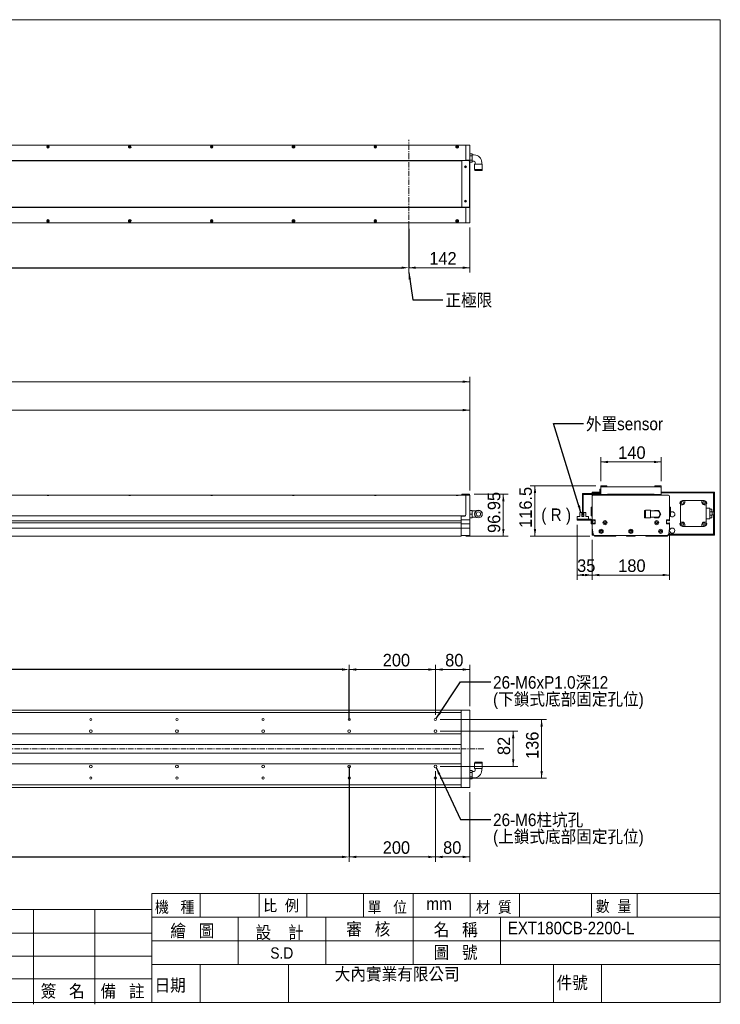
# Model space of a CAD drawing. Header units: millimetres. Extents: x 13 to 3253, y 11 to 2298.
# Tile 2 of 2: x 1627 to 3253, y 11 to 2298. Entities that reach past the tile are written whole.
import ezdxf

# ---------------------------------------------------------------- set-up
doc = ezdxf.new("R2010")
doc.units = ezdxf.units.MM
doc.header["$PDSIZE"] = -1
doc.linetypes.add('CENTERX2', pattern=[20.32, 12.7, -2.54, 2.54, -2.54])
doc.layers.add('BORDER', color=7, linetype='Continuous', lineweight=0)
doc.styles.add('SLDTEXTSTYLE0', font='新細明體')
doc.styles.add('SLDTEXTSTYLE1', font='GOTHIC.TTF', dxfattribs={"width": 0.913})
doc.styles.get("Standard").update_dxf_attribs({"font": 'GOTHIC.TTF'})
doc.dimstyles.new('SLDDIMSTYLE0', dxfattribs={"dimtxt": 31.074761, "dimasz": 16.5, "dimexe": 0, "dimexo": 0.0625, "dimgap": 7.76869, "dimtad": 1, "dimtoh": 1, "dimdec": 3, "dimzin": 12, "dimdsep": 46, "dimtxsty": 'SLDTEXTSTYLE0', "dimsah": 1, "dimcen": 0.09, "dimadec": 0, "dimazin": 0, "dimtfac": 1, "dimtdec": 3, "dimtofl": 0, "dimtmove": 0, "dimatfit": 3, "dimfxl": 0, "dimtolj": 1, "dimtzin": 12, "dimarcsym": 0})
doc.dimstyles.new('SLDDIMSTYLE2', dxfattribs={"dimtxt": 16.5, "dimasz": 16.5, "dimexe": 0, "dimexo": 0.0625, "dimgap": 4.125, "dimtad": 0, "dimtih": 1, "dimtoh": 1, "dimdec": 0, "dimzin": 0, "dimdsep": 46, "dimtxsty": 'Standard', "dimsah": 1, "dimcen": 0.09, "dimadec": 0, "dimazin": 0, "dimtfac": 1, "dimtdec": 0, "dimtofl": 0, "dimtmove": 0, "dimatfit": 3, "dimfxl": 0, "dimtolj": 1, "dimtzin": 0, "dimarcsym": 0})

# ---------------------------------------------------------------- blocks, each defined once
blk = doc.blocks.new('*D1')
at = {"layer": 'BORDER'}
for p, q in [((152, 1211.8), (152, 1402.2)), ((2672, 1204.7), (2672, 1402.2)), ((152, 1391.2), (2672, 1391.2))]:
    blk.add_line(p, q, dxfattribs=at)
for points in [[(152, 1391.2), (168.5, 1388.5), (168.5, 1394)], [(2672, 1391.2), (2655.5, 1394), (2655.5, 1388.5)]]:
    blk.add_solid(points, dxfattribs=at)
at = {"layer": 'BORDER', "insert": (1097.2, 1427.6), "char_height": 29.1, "attachment_point": 1, "style": 'SLDTEXTSTYLE0'}
blk.add_mtext('2520', dxfattribs=at)
blk = doc.blocks.new('*D2')
at = {"layer": 'BORDER'}
for p, q in [((102, 1211.8), (102, 1468.2)), ((2672, 1204.7), (2672, 1468.2)), ((102, 1457.2), (2672, 1457.2))]:
    blk.add_line(p, q, dxfattribs=at)
for points in [[(102, 1457.2), (118.5, 1454.5), (118.5, 1460)], [(2672, 1457.2), (2655.5, 1460), (2655.5, 1454.5)]]:
    blk.add_solid(points, dxfattribs=at)
at = {"layer": 'BORDER', "insert": (1216.8, 1493.6), "char_height": 29.1, "attachment_point": 1, "style": 'SLDTEXTSTYLE0'}
blk.add_mtext('2570', dxfattribs=at)
blk = doc.blocks.new('*D5')
at = {"layer": 'BORDER'}
for p, q in [((2682, 1195.7), (2760.7, 1195.7)), ((2749.7, 1098.7), (2749.7, 1195.7)), ((2663, 1098.7), (2760.7, 1098.7))]:
    blk.add_line(p, q, dxfattribs=at)
for points in [[(2749.7, 1195.7), (2747, 1179.2), (2752.5, 1179.2)], [(2749.7, 1098.7), (2752.5, 1115.2), (2747, 1115.2)]]:
    blk.add_solid(points, dxfattribs=at)
at = {"layer": 'BORDER', "insert": (2713.4, 1105.9), "char_height": 29.1, "attachment_point": 1, "rotation": 90, "style": 'SLDTEXTSTYLE0'}
blk.add_mtext('96.95', dxfattribs=at)
blk = doc.blocks.new('*D6')
at = {"layer": 'BORDER'}
for p, q in [((2672, 1815.6), (2672, 1711)), ((2530, 1801.3), (2530, 1711)), ((2530, 1722), (2672, 1722))]:
    blk.add_line(p, q, dxfattribs=at)
for points in [[(2530, 1722), (2546.5, 1719.2), (2546.5, 1724.7)], [(2672, 1722), (2655.5, 1724.7), (2655.5, 1719.2)]]:
    blk.add_solid(points, dxfattribs=at)
at = {"layer": 'BORDER', "insert": (2577.8, 1758.3), "char_height": 29.1, "attachment_point": 1, "style": 'SLDTEXTSTYLE0'}
blk.add_mtext('142', dxfattribs=at)
blk = doc.blocks.new('*D9')
at = {"layer": 'BORDER', "color": 0, "lineweight": -2}
for p, q in [((330, 1812.5), (330, 1722)), ((2530, 1812.2), (2530, 1722)), ((346.5, 1722), (2513.5, 1722))]:
    blk.add_line(p, q, dxfattribs=at)
at = {"layer": 'BORDER', "color": 0}
for points in [[(346.5, 1724.7), (346.5, 1719.2), (330, 1722)], [(2513.5, 1724.7), (2513.5, 1719.2), (2530, 1722)]]:
    blk.add_solid(points, dxfattribs=at)
at = {"layer": 'Defpoints', "color": 0}
for p in [(330, 1812.5), (2530, 1812.3), (2530, 1722)]:
    blk.add_point(p, dxfattribs=at)
at = {"layer": 'BORDER', "color": 0, "insert": (1402.9, 1764.3), "char_height": 31.07, "attachment_point": 1, "style": 'SLDTEXTSTYLE0'}
blk.add_mtext('\\A1;2200st', dxfattribs=at)
blk = doc.blocks.new('*D18')
at = {"layer": 'BORDER'}
for p, q in [((2603, 645.6), (2783.7, 645.6)), ((2772.7, 563.6), (2772.7, 645.6)), ((2603, 563.6), (2783.7, 563.6))]:
    blk.add_line(p, q, dxfattribs=at)
for points in [[(2772.7, 645.6), (2769.9, 629.1), (2775.4, 629.1)], [(2772.7, 563.6), (2775.4, 580.1), (2769.9, 580.1)]]:
    blk.add_solid(points, dxfattribs=at)
at = {"layer": 'BORDER', "insert": (2736.3, 590), "char_height": 29.1, "attachment_point": 1, "rotation": 90, "style": 'SLDTEXTSTYLE0'}
blk.add_mtext('82', dxfattribs=at)
blk = doc.blocks.new('*D19')
at = {"layer": 'BORDER'}
for p, q in [((2603, 672.6), (2849.6, 672.6)), ((2838.6, 536.6), (2838.6, 672.6)), ((2603, 536.6), (2849.6, 536.6))]:
    blk.add_line(p, q, dxfattribs=at)
for points in [[(2838.6, 672.6), (2835.9, 656.1), (2841.4, 656.1)], [(2838.6, 536.6), (2841.4, 553.1), (2835.9, 553.1)]]:
    blk.add_solid(points, dxfattribs=at)
at = {"layer": 'BORDER', "insert": (2802.3, 580.9), "char_height": 29.1, "attachment_point": 1, "rotation": 90, "style": 'SLDTEXTSTYLE0'}
blk.add_mtext('136', dxfattribs=at)
blk = doc.blocks.new('*D20')
at = {"layer": 'BORDER'}
for p, q in [((2592, 683.6), (2592, 799.6)), ((2592, 788.6), (2672, 788.6)), ((2672, 703.3), (2672, 799.6))]:
    blk.add_line(p, q, dxfattribs=at)
for points in [[(2592, 788.6), (2608.5, 785.9), (2608.5, 791.4)], [(2672, 788.6), (2655.5, 791.4), (2655.5, 785.9)]]:
    blk.add_solid(points, dxfattribs=at)
at = {"layer": 'BORDER', "insert": (2614.7, 825), "char_height": 29.1, "attachment_point": 1, "style": 'SLDTEXTSTYLE0'}
blk.add_mtext('80', dxfattribs=at)
blk = doc.blocks.new('*D22')
at = {"layer": 'BORDER'}
for p, q in [((2592, 552.6), (2592, 342.3)), ((2672, 503.6), (2672, 342.3)), ((2592, 353.3), (2672, 353.3))]:
    blk.add_line(p, q, dxfattribs=at)
for points in [[(2592, 353.3), (2608.5, 350.6), (2608.5, 356.1)], [(2672, 353.3), (2655.5, 356.1), (2655.5, 350.6)]]:
    blk.add_solid(points, dxfattribs=at)
at = {"layer": 'BORDER', "insert": (2609.9, 389.7), "char_height": 29.1, "attachment_point": 1, "style": 'SLDTEXTSTYLE0'}
blk.add_mtext('80', dxfattribs=at)
blk = doc.blocks.new('*D24')
at = {"layer": 'BORDER'}
for p, q in [((2392, 683.6), (2392, 799.6)), ((2392, 788.6), (2592, 788.6)), ((2592, 683.6), (2592, 799.6))]:
    blk.add_line(p, q, dxfattribs=at)
for points in [[(2392, 788.6), (2408.5, 785.9), (2408.5, 791.4)], [(2592, 788.6), (2575.5, 791.4), (2575.5, 785.9)]]:
    blk.add_solid(points, dxfattribs=at)
at = {"layer": 'BORDER', "insert": (2469.7, 825), "char_height": 29.1, "attachment_point": 1, "style": 'SLDTEXTSTYLE0'}
blk.add_mtext('200', dxfattribs=at)
blk = doc.blocks.new('*D25')
at = {"layer": 'BORDER', "color": 0, "lineweight": -2}
for p, q in [((192, 672.6), (192, 788.6)), ((2375.5, 788.6), (208.5, 788.6)), ((2392, 672.6), (2392, 788.6))]:
    blk.add_line(p, q, dxfattribs=at)
at = {"layer": 'BORDER', "color": 0}
for points in [[(208.5, 791.4), (208.5, 785.9), (192, 788.6)], [(2375.5, 791.4), (2375.5, 785.9), (2392, 788.6)]]:
    blk.add_solid(points, dxfattribs=at)
at = {"layer": 'Defpoints', "color": 0}
for p in [(192, 788.6), (192, 672.6), (2392, 672.6)]:
    blk.add_point(p, dxfattribs=at)
at = {"layer": 'BORDER', "color": 0, "insert": (1325.2, 831), "char_height": 31.075, "attachment_point": 1, "style": 'SLDTEXTSTYLE0'}
blk.add_mtext('\\A1;11x200=2200', dxfattribs=at)
blk = doc.blocks.new('*D26')
at = {"layer": 'BORDER', "color": 0, "lineweight": -2}
for p, q in [((192, 563.5), (192, 353.3)), ((2392, 563.5), (2392, 353.3)), ((208.5, 353.3), (2375.5, 353.3))]:
    blk.add_line(p, q, dxfattribs=at)
at = {"layer": 'BORDER', "color": 0}
for points in [[(208.5, 356.1), (208.5, 350.6), (192, 353.3)], [(2375.5, 356.1), (2375.5, 350.6), (2392, 353.3)]]:
    blk.add_solid(points, dxfattribs=at)
at = {"layer": 'Defpoints', "color": 0}
for p in [(192, 563.6), (2392, 563.6), (2392, 353.3)]:
    blk.add_point(p, dxfattribs=at)
at = {"layer": 'BORDER', "color": 0, "insert": (1275.2, 395.7), "char_height": 31.075, "attachment_point": 1, "style": 'SLDTEXTSTYLE0'}
blk.add_mtext('\\A1;11x200=2200', dxfattribs=at)
blk = doc.blocks.new('*D27')
at = {"layer": 'BORDER'}
for p, q in [((2392, 552.6), (2392, 342.3)), ((2592, 552.6), (2592, 342.3)), ((2392, 353.3), (2592, 353.3))]:
    blk.add_line(p, q, dxfattribs=at)
for points in [[(2392, 353.3), (2408.5, 350.6), (2408.5, 356.1)], [(2592, 353.3), (2575.5, 356.1), (2575.5, 350.6)]]:
    blk.add_solid(points, dxfattribs=at)
at = {"layer": 'BORDER', "insert": (2469.7, 389.7), "char_height": 29.1, "attachment_point": 1, "style": 'SLDTEXTSTYLE0'}
blk.add_mtext('200', dxfattribs=at)
blk = doc.blocks.new('SW_NOTE_1')
at = {"layer": 'BORDER', "color": 0, "char_height": 29.104, "attachment_point": 1, "style": 'SLDTEXTSTYLE1'}
for s, insert in [('26-M6xP1.0深12', (5.5, 13.5, 58.2)), ('(下鎖式底部固定孔位)', (5.5, -25.3, 58.2))]:
    blk.add_mtext(s, dxfattribs=dict(at, insert=insert))
blk = doc.blocks.new('SW_NOTE_2')
at = {"layer": 'BORDER', "color": 0, "attachment_point": 1, "style": 'SLDTEXTSTYLE1'}
for s, insert, char_height in [('26-M6柱坑孔', (5.5, 13.5, 58.2), 29.1), ('(上鎖式底部固定孔位)', (5.5, -25.3, 58.2), 29.104)]:
    blk.add_mtext(s, dxfattribs=dict(at, insert=insert, char_height=char_height))
blk = doc.blocks.new('*D30')
at = {"layer": 'BORDER'}
for p, q in [((2975.8, 1226.2), (2975.8, 1281.7)), ((3115.8, 1226.2), (3115.8, 1281.7)), ((2975.8, 1270.7), (3115.8, 1270.7))]:
    blk.add_line(p, q, dxfattribs=at)
for points in [[(2975.8, 1270.7), (2992.3, 1268), (2992.3, 1273.5)], [(3115.8, 1270.7), (3099.3, 1273.5), (3099.3, 1268)]]:
    blk.add_solid(points, dxfattribs=at)
at = {"layer": 'BORDER', "insert": (3016.4, 1307.1), "char_height": 29.1, "attachment_point": 1, "style": 'SLDTEXTSTYLE0'}
blk.add_mtext('140', dxfattribs=at)
blk = doc.blocks.new('*D31')
at = {"layer": 'BORDER'}
for p, q in [((2964.8, 1215.2), (2812.2, 1215.2)), ((2823.2, 1098.7), (2823.2, 1215.2)), ((2950.7, 1098.7), (2812.2, 1098.7))]:
    blk.add_line(p, q, dxfattribs=at)
for points in [[(2823.2, 1215.2), (2820.4, 1198.7), (2825.9, 1198.7)], [(2823.2, 1098.7), (2825.9, 1115.2), (2820.4, 1115.2)]]:
    blk.add_solid(points, dxfattribs=at)
at = {"layer": 'BORDER', "insert": (2786.8, 1117.6), "char_height": 29.1, "attachment_point": 1, "rotation": 90, "style": 'SLDTEXTSTYLE0'}
blk.add_mtext('116.5', dxfattribs=at)
blk = doc.blocks.new('*D32')
at = {"layer": 'BORDER'}
for p, q in [((3135.8, 1105.7), (3135.8, 997.2)), ((2955.8, 1089.8), (2955.8, 997.2)), ((3135.8, 1008.2), (2955.8, 1008.2))]:
    blk.add_line(p, q, dxfattribs=at)
for points in [[(2955.8, 1008.2), (2972.3, 1005.4), (2972.3, 1010.9)], [(3135.8, 1008.2), (3119.3, 1010.9), (3119.3, 1005.4)]]:
    blk.add_solid(points, dxfattribs=at)
at = {"layer": 'BORDER', "insert": (3016.4, 1044.5), "char_height": 29.1, "attachment_point": 1, "style": 'SLDTEXTSTYLE0'}
blk.add_mtext('180', dxfattribs=at)
blk = doc.blocks.new('*D33')
at = {"layer": 'BORDER'}
for p, q in [((2920.8, 1124.7), (2920.8, 997.2)), ((2955.8, 1089.8), (2955.8, 997.2)), ((2920.8, 1008.2), (2955.8, 1008.2))]:
    blk.add_line(p, q, dxfattribs=at)
for points in [[(2920.8, 1008.2), (2937.3, 1005.4), (2937.3, 1010.9)], [(2955.8, 1008.2), (2939.3, 1010.9), (2939.3, 1005.4)]]:
    blk.add_solid(points, dxfattribs=at)
at = {"layer": 'BORDER', "insert": (2921, 1044.5), "char_height": 29.1, "attachment_point": 1, "style": 'SLDTEXTSTYLE0'}
blk.add_mtext('35', dxfattribs=at)

msp = doc.modelspace()

# ---------------------------------------------------------------- linework, layer by layer
at = {"color": 7, "linetype": 'Continuous', "lineweight": 15}
for p, q in [((2662.7512, 2006.6195), (152.2512, 2006.6195)), ((2662.7512, 2003.6195), (2662.7511, 1971.1195)), ((2662.7511, 1998.1195), (2663.0012, 1998.1195)), ((2662.7512, 2006.6195), (2662.7512, 2003.6195)), ((2662.7512, 2006.6195), (2663.0012, 2006.6195)), ((2663.0012, 2006.6195), (2672.0012, 2006.6195)), ((2663.0012, 2003.6195), (2663.0012, 2006.6195)), ((2663.0012, 1971.6195), (2663.0012, 2003.6195)), ((2672.0012, 2006.6195), (2672.0012, 2003.6195)), ((2672.0012, 2003.6195), (2672.0012, 1971.6195)), ((438.0012, 1971.1195), (2662.7511, 1971.1195)), ((2653.6721, 1970.6195), (438.0012, 1970.6195)), ((2653.0012, 1969.3695), (2653.0012, 1863.8695)), ((2654.5012, 1970.8695), (2669.5012, 1970.8695)), ((2662.7511, 1970.8695), (2662.7511, 1971.1195)), ((2672.0012, 1971.6195), (2663.0012, 1971.6195)), ((2663.0012, 1971.6195), (2663.0012, 1970.8695)), ((2671.0012, 1969.3695), (2671.0012, 1863.8695)), ((2677.0011, 1986.4344), (2672.0012, 1986.4344)), ((2677.0011, 1981.5269), (2672.0012, 1981.5269)), ((2677.0011, 1971.712), (2672.0012, 1971.712)), ((2672.0012, 1861.6195), (2672.0012, 1971.6195)), ((2677.0011, 1986.4344), (2677.0011, 1981.5269)), ((2682.0012, 1984.1195), (2677.0011, 1984.1195)), ((2677.0011, 1981.5269), (2677.0011, 1971.712)), ((2677.0011, 1971.712), (2677.0011, 1966.8045)), ((2677.0011, 1969.1195), (2682.0012, 1969.1195)), ((2677.0011, 1966.8045), (2672.0012, 1966.8045)), ((2683.1012, 1962.2195), (2683.1012, 1950.2195)), ((2700.9012, 1962.2195), (2683.1012, 1962.2195)), ((2700.9012, 1950.2195), (2683.1012, 1950.2195)), ((2683.5012, 1949.5195), (2683.5012, 1948.0195)), ((2700.5012, 1949.5195), (2683.5012, 1949.5195)), ((2700.5012, 1948.0195), (2683.5012, 1948.0195)), ((2684.5012, 1966.6195), (2684.5013, 1962.2195)), ((2684.5013, 1950.2195), (2684.5013, 1949.5195)), ((2699.5012, 1962.2195), (2699.5012, 1966.6195)), ((2699.5012, 1949.5195), (2699.5012, 1950.2195)), ((2700.5012, 1948.0195), (2700.5012, 1949.5195)), ((2700.9012, 1950.2195), (2700.9012, 1962.2195)), ((2653.6721, 1862.6195), (438.0012, 1862.6195)), ((2662.7511, 1862.1195), (438.0012, 1862.1195)), ((2654.5012, 1862.3695), (2669.5012, 1862.3695)), ((2662.7511, 1862.3695), (2662.7511, 1862.1195)), ((2662.7512, 1829.6195), (2662.7511, 1862.1195)), ((2663.0012, 1861.6195), (2663.0012, 1862.3695)), ((2663.0012, 1829.6195), (2663.0012, 1861.6195)), ((2663.0012, 1861.6195), (2672.0012, 1861.6195)), ((2672.0012, 1861.6195), (2672.0012, 1829.6195)), ((2663.0012, 1835.1195), (2662.7511, 1835.1195)), ((152.2512, 1826.6195), (2662.7512, 1826.6195)), ((2662.7512, 1826.6195), (2662.7512, 1829.6195)), ((2663.0012, 1826.6195), (2662.7512, 1826.6195)), ((2663.0012, 1826.6195), (2663.0012, 1829.6195)), ((2672.0012, 1826.6195), (2663.0012, 1826.6195)), ((2672.0012, 1829.6195), (2672.0012, 1826.6195)), ((2975.7815, 1215.2054), (2975.7815, 1211.2054)), ((2989.7815, 1215.2054), (2975.7815, 1215.2054)), ((2977.7815, 1213.2054), (3113.7815, 1213.2054)), ((2989.7815, 1215.2054), (2989.7815, 1213.2054)), ((2989.8815, 1213.2054), (2989.7815, 1213.2054)), ((3101.7815, 1213.2054), (3101.6815, 1213.2054)), ((3101.7815, 1213.2054), (3101.7815, 1215.2054)), ((3115.7815, 1215.2054), (3101.7815, 1215.2054)), ((3115.7815, 1211.2054), (3115.7815, 1215.2054)), ((1505.3296, 1193.7054), (1689.6727, 1193.7054)), ((1689.5012, 1193.7054), (1695.5012, 1193.7054)), ((1695.3295, 1193.7054), (1879.6728, 1193.7054)), ((1885.5012, 1193.7054), (1879.5012, 1193.7054)), ((1885.3296, 1193.7054), (2069.6727, 1193.7054)), ((2069.5012, 1193.7054), (2075.5012, 1193.7054)), ((2075.3297, 1193.7054), (2259.6728, 1193.7054)), ((2265.5012, 1193.7054), (2259.5012, 1193.7054)), ((2265.3296, 1193.7054), (2449.6727, 1193.7054)), ((2449.5012, 1193.7054), (2455.5012, 1193.7054)), ((2455.3297, 1193.7054), (2639.6726, 1193.7054)), ((2645.5012, 1193.7054), (2639.5012, 1193.7054)), ((2645.3296, 1193.7054), (2662.7512, 1193.7054)), ((2653.0012, 1193.7054), (2653.0012, 1195.6554)), ((2653.0012, 1195.6554), (2654.5012, 1195.6554)), ((2654.5012, 1195.6554), (2669.5012, 1195.6554)), ((2662.7511, 1193.6554), (2663.0012, 1193.6554)), ((2663.0012, 1193.5054), (2662.7511, 1193.5054)), ((2662.7511, 1189.9054), (2663.0012, 1189.9054)), ((2662.7512, 1190.7054), (2662.7512, 1193.7054)), ((2662.7512, 1147.7054), (2662.7512, 1190.7054)), ((2663.0012, 1193.7054), (2672.0012, 1193.7054)), ((2663.0012, 1190.7054), (2663.0012, 1193.7054)), ((2663.0012, 1148.2054), (2663.0012, 1190.7054)), ((2669.5012, 1195.6554), (2671.0012, 1195.6554)), ((2671.0012, 1195.6554), (2671.0011, 1193.7054)), ((2672.0012, 1193.7054), (2672.0012, 1190.7054)), ((2672.0012, 1190.7054), (2672.0012, 1136.2054)), ((2933.2815, 1197.2054), (2973.7815, 1197.2054)), ((2933.2815, 1148.7054), (2933.2815, 1197.2054)), ((2935.2815, 1148.7054), (2935.2815, 1195.2054)), ((2935.2815, 1195.2054), (2973.7815, 1195.2054)), ((2973.7815, 1200.8054), (2955.7815, 1200.8054)), ((2955.7815, 1200.8054), (2955.7815, 1197.2054)), ((2955.7815, 1195.2054), (2955.7815, 1190.7054)), ((2955.7815, 1190.7054), (2955.7815, 1136.2054)), ((2973.7815, 1199.2054), (2957.3815, 1199.2054)), ((2957.3815, 1199.2054), (2957.3815, 1197.2054)), ((2957.3815, 1195.2054), (2957.3815, 1193.3587)), ((2958.7815, 1199.2054), (2957.7815, 1198.2054)), ((2957.7815, 1198.2054), (2957.7815, 1197.2054)), ((2957.7815, 1195.2054), (2957.7815, 1193.5338)), ((2973.7815, 1199.2054), (2958.7815, 1199.2054)), ((2990.7815, 1193.7054), (2958.7815, 1193.7054)), ((2973.7815, 1207.2054), (2975.7815, 1207.2054)), ((2973.7815, 1205.7054), (2973.7815, 1207.2054)), ((2973.7815, 1196.7054), (2973.7815, 1205.7054)), ((2973.7815, 1195.2054), (2973.7815, 1196.7054)), ((2975.7815, 1195.2054), (2973.7815, 1195.2054)), ((2975.7815, 1195.2054), (2975.7815, 1211.2054)), ((2977.7815, 1195.2054), (2975.7815, 1195.2054)), ((2977.7815, 1195.2054), (2991.5315, 1195.2054)), ((2989.7815, 1195.2054), (2989.7815, 1194.6882)), ((2989.7815, 1194.6882), (2991.1815, 1194.6882)), ((2990.7815, 1193.7054), (2991.2815, 1193.7054)), ((2990.7815, 1193.5054), (2990.7815, 1193.7054)), ((2990.7815, 1193.5054), (3100.7815, 1193.5054)), ((2991.1815, 1195.2054), (2991.1815, 1194.6882)), ((2991.1815, 1195.1882), (2991.5315, 1195.1882)), ((2991.2815, 1193.5054), (2991.2815, 1193.7054)), ((2991.5315, 1193.6554), (2991.5315, 1195.6554)), ((2991.5315, 1195.6554), (2993.0315, 1195.6554)), ((2993.0315, 1193.6554), (2991.5315, 1193.6554)), ((2991.7815, 1193.6554), (2991.7815, 1193.5054)), ((3098.5315, 1195.6554), (2993.0315, 1195.6554)), ((2993.0315, 1193.6554), (3098.5315, 1193.6554)), ((2994.7815, 1195.7054), (2994.7815, 1195.6554)), ((3096.7815, 1195.7054), (2994.7815, 1195.7054)), ((3003.2815, 1193.5054), (3003.2815, 1193.6554)), ((3008.2815, 1193.5054), (3008.2815, 1193.6554)), ((3013.7815, 1195.7054), (3013.7815, 1195.6554)), ((3032.5815, 1195.7054), (3032.5815, 1195.6554)), ((3058.9815, 1195.7054), (3058.9815, 1195.6554)), ((3077.7815, 1195.7054), (3077.7815, 1195.6554)), ((3083.2815, 1193.5054), (3083.2815, 1193.6554)), ((3088.2815, 1193.5054), (3088.2815, 1193.6554)), ((3096.7815, 1195.6554), (3096.7815, 1195.7054)), ((3098.5315, 1195.6554), (3100.0315, 1195.6554)), ((3100.0315, 1193.6554), (3098.5315, 1193.6554)), ((3099.7815, 1193.6554), (3099.7815, 1193.5054)), ((3100.0315, 1195.6554), (3100.0315, 1193.6554)), ((3100.0315, 1195.2054), (3113.7815, 1195.2054)), ((3100.0315, 1195.1882), (3100.3815, 1195.1882)), ((3100.7815, 1193.7054), (3100.2815, 1193.7054)), ((3100.2815, 1193.5054), (3100.2815, 1193.7054)), ((3100.3815, 1195.2054), (3100.3815, 1194.6882)), ((3100.3815, 1194.6882), (3101.7815, 1194.6882)), ((3100.7815, 1193.5054), (3100.7815, 1193.7054)), ((3132.7815, 1193.7054), (3100.7815, 1193.7054)), ((3101.7815, 1195.2054), (3101.7815, 1194.6882)), ((3115.7815, 1195.2054), (3113.7815, 1195.2054)), ((3115.7815, 1211.2054), (3115.7815, 1195.2054)), ((3239.7815, 1200.8054), (3115.7815, 1200.8054)), ((3238.1815, 1199.2054), (3115.7815, 1199.2054)), ((3236.7815, 1199.2054), (3115.7815, 1199.2054)), ((3135.7815, 1190.7054), (3135.7815, 1136.2054)), ((3237.7815, 1198.2054), (3236.7815, 1199.2054)), ((3237.7815, 1154.7054), (3237.7815, 1198.2054)), ((3238.1815, 1154.7054), (3238.1815, 1199.2054)), ((3239.7815, 1100.8054), (3239.7815, 1200.8054)), ((3160.7815, 1176.2054), (3160.7815, 1171.2054)), ((3160.7815, 1171.2054), (3160.7815, 1131.2054)), ((3160.7815, 1171.2054), (3165.7815, 1171.2054)), ((3165.7815, 1181.2054), (3170.7815, 1181.2054)), ((3170.7815, 1176.2054), (3170.7815, 1181.2054)), ((3170.7815, 1181.2054), (3210.7815, 1181.2054)), ((3210.7815, 1176.2054), (3210.7815, 1181.2054)), ((3215.7815, 1181.2054), (3210.7815, 1181.2054)), ((3216.9999, 1178.4542), (3214.0606, 1178.4542)), ((3214.0606, 1173.4541), (3216.9999, 1173.4541)), ((3220.7815, 1171.2054), (3215.7815, 1171.2054)), ((3220.7815, 1176.2054), (3220.7815, 1171.2054)), ((3220.7815, 1131.2054), (3220.7815, 1171.2054)), ((349.5012, 1145.7054), (2660.7512, 1145.7054)), ((2652.0013, 1145.7054), (349.5012, 1145.7054)), ((2652.0013, 1145.7054), (2652.0013, 1134.2054)), ((2660.0012, 1145.2054), (2652.0013, 1145.2054)), ((2652.0013, 1136.2054), (2652.0013, 1145.2054)), ((2677.0011, 1158.2054), (2672.0012, 1158.2054)), ((2677.0011, 1149.7054), (2672.0012, 1149.7054)), ((2677.0011, 1158.2054), (2677.0011, 1149.7054)), ((2682.0012, 1157.2054), (2677.0011, 1157.2054)), ((2677.0011, 1149.7054), (2677.0011, 1141.2054)), ((2687.2095, 1157.2054), (2682.0012, 1157.2054)), ((2921.0315, 1137.7054), (2921.0315, 1143.9054)), ((2927.5315, 1143.9054), (2921.0315, 1143.9054)), ((2927.5315, 1153.2054), (2927.5315, 1143.9054)), ((2927.5315, 1153.2054), (2931.7815, 1153.2054)), ((2931.7815, 1153.2054), (2931.7815, 1143.9054)), ((2936.7815, 1143.9054), (2931.7815, 1143.9054)), ((2933.2815, 1147.2054), (2933.2815, 1148.7054)), ((2935.2815, 1147.2054), (2933.2815, 1147.2054)), ((2935.2815, 1148.7054), (2935.2815, 1147.2054)), ((2936.7815, 1153.2054), (2936.7815, 1143.9054)), ((2936.7815, 1153.2054), (2941.0315, 1153.2054)), ((2941.0315, 1143.9054), (2941.0315, 1153.2054)), ((2947.5315, 1143.9054), (2941.0315, 1143.9054)), ((2947.5315, 1143.9054), (2947.5315, 1137.7054)), ((2955.7815, 1165.7054), (2953.7815, 1165.7054)), ((2953.7815, 1165.7054), (2953.7815, 1163.7054)), ((2953.7815, 1163.7054), (2953.7815, 1147.7054)), ((2953.7815, 1147.7054), (2953.7815, 1145.7054)), ((2955.7815, 1145.7054), (2953.7815, 1145.7054)), ((3078.6815, 1158.2054), (3077.1815, 1158.2054)), ((3077.1815, 1141.2054), (3077.1815, 1158.2054)), ((3078.6815, 1141.2054), (3078.6815, 1158.2054)), ((3079.3815, 1157.2054), (3078.6815, 1157.2054)), ((3091.3815, 1158.6054), (3079.3815, 1158.6054)), ((3079.3815, 1149.7054), (3079.3815, 1158.6054)), ((3079.3815, 1140.8054), (3079.3815, 1149.7054)), ((3091.3815, 1149.7054), (3091.3815, 1158.6054)), ((3095.7815, 1157.2054), (3091.3815, 1157.2054)), ((3091.3815, 1140.8054), (3091.3815, 1149.7054)), ((3105.7815, 1157.2054), (3095.7815, 1157.2054)), ((3100.874, 1158.2054), (3100.2967, 1157.2054)), ((3110.689, 1158.2054), (3100.874, 1158.2054)), ((3115.5965, 1149.7054), (3110.689, 1158.2054)), ((3110.689, 1141.2054), (3115.5965, 1149.7054)), ((3135.7815, 1165.7054), (3137.7815, 1165.7054)), ((3135.7815, 1145.7054), (3137.7815, 1145.7054)), ((3137.7815, 1163.7054), (3137.7815, 1165.7054)), ((3137.7815, 1147.7054), (3137.7815, 1163.7054)), ((3137.7815, 1145.7054), (3137.7815, 1147.7054)), ((3229.1815, 1163.8054), (3220.7815, 1163.8054)), ((3229.1815, 1163.8054), (3229.1815, 1138.6054)), ((3233.5815, 1161.2054), (3229.1815, 1161.2054)), ((3234.1815, 1155.2054), (3229.1815, 1155.2054)), ((3229.1815, 1147.2054), (3234.1815, 1147.2054)), ((3233.5815, 1161.2054), (3233.5815, 1155.2054)), ((3233.5815, 1147.2054), (3233.5815, 1141.2054)), ((3234.1815, 1155.2054), (3234.1815, 1147.2054)), ((3238.5815, 1154.7054), (3234.1815, 1154.7054)), ((3234.1815, 1147.7054), (3238.5815, 1147.7054)), ((3237.7815, 1104.2054), (3237.7815, 1147.7054)), ((3238.1815, 1102.4054), (3238.1815, 1147.7054)), ((3238.5815, 1154.7054), (3238.5815, 1147.7054)), ((2652.0013, 1134.2054), (152.0012, 1134.2054)), ((2652.0013, 1129.2054), (152.0012, 1129.2054)), ((2652.0013, 1136.2054), (2672.0012, 1136.2054)), ((2652.0013, 1134.2054), (2652.0013, 1129.2054)), ((2652.0013, 1134.2054), (2652.0013, 1129.2054)), ((2652.0013, 1129.2054), (2652.0013, 1116.7054)), ((2652.0013, 1127.2054), (2672.0012, 1127.2054)), ((2652.0013, 1116.7054), (2652.0013, 1127.2054)), ((2677.0011, 1141.2054), (2672.0012, 1141.2054)), ((2672.0012, 1136.2054), (2672.0012, 1127.2054)), ((2672.0012, 1127.2054), (2672.0012, 1116.7054)), ((2677.0011, 1142.2054), (2682.0012, 1142.2054)), ((2682.0012, 1142.2054), (2687.2095, 1142.2054)), ((2920.7815, 1135.7054), (2920.7815, 1137.7054)), ((2920.7815, 1137.7054), (2921.7815, 1137.7054)), ((2921.7815, 1135.7054), (2920.7815, 1135.7054)), ((2952.7815, 1137.7054), (2921.7815, 1137.7054)), ((2921.7815, 1135.7054), (2952.7815, 1135.7054)), ((2953.7815, 1134.7054), (2953.7815, 1127.7054)), ((2953.7815, 1126.7054), (2953.7815, 1127.7054)), ((2955.7815, 1126.7054), (2953.7815, 1126.7054)), ((2963.0815, 1136.2054), (2955.7815, 1136.2054)), ((2955.7815, 1136.2054), (2955.7815, 1134.2054)), ((2955.7815, 1129.2054), (2955.7815, 1134.2054)), ((2955.7815, 1134.2054), (2957.7815, 1134.2054)), ((2955.7815, 1129.2054), (2955.7815, 1127.2054)), ((2957.7815, 1129.2054), (2955.7815, 1129.2054)), ((2955.7815, 1127.2054), (2955.7815, 1116.7054)), ((2963.0815, 1127.2054), (2955.7815, 1127.2054)), ((2957.3815, 1134.2054), (2957.3815, 1129.2054)), ((2957.7815, 1135.7554), (2961.5815, 1135.7554)), ((2957.7815, 1134.2054), (2957.7815, 1135.7554)), ((2957.7815, 1134.2054), (2957.7815, 1129.2054)), ((2957.7815, 1127.6554), (2957.7815, 1129.2054)), ((2961.5815, 1127.6554), (2957.7815, 1127.6554)), ((2961.5815, 1135.7554), (2961.5815, 1134.2054)), ((2961.5815, 1134.2054), (2963.0815, 1134.2054)), ((2961.5815, 1129.2054), (2961.5815, 1127.6554)), ((2963.0815, 1129.2054), (2961.5815, 1129.2054)), ((2963.0815, 1136.2054), (2963.0815, 1127.2054)), ((3077.1815, 1141.2054), (3078.6815, 1141.2054)), ((3078.6815, 1142.2054), (3079.3815, 1142.2054)), ((3079.3815, 1140.8054), (3091.3815, 1140.8054)), ((3091.3815, 1142.2054), (3095.7815, 1142.2054)), ((3095.7815, 1142.2054), (3105.7815, 1142.2054)), ((3100.2967, 1142.2054), (3100.874, 1141.2054)), ((3100.874, 1141.2054), (3110.689, 1141.2054)), ((3128.4815, 1136.2054), (3135.7815, 1136.2054)), ((3128.4815, 1136.2054), (3128.4815, 1127.2054)), ((3128.4815, 1134.2054), (3129.9815, 1134.2054)), ((3129.9815, 1129.2054), (3128.4815, 1129.2054)), ((3128.4815, 1127.2054), (3135.7815, 1127.2054)), ((3129.9815, 1135.7554), (3133.7815, 1135.7554)), ((3129.9815, 1134.2054), (3129.9815, 1135.7554)), ((3129.9815, 1127.6554), (3129.9815, 1129.2054)), ((3133.7815, 1127.6554), (3129.9815, 1127.6554)), ((3133.7815, 1135.7554), (3133.7815, 1134.2054)), ((3133.7815, 1134.2054), (3135.7815, 1134.2054)), ((3133.7815, 1129.2054), (3133.7815, 1127.6554)), ((3135.7815, 1129.2054), (3133.7815, 1129.2054)), ((3135.7815, 1134.2054), (3135.7815, 1136.2054)), ((3135.7815, 1127.2054), (3135.7815, 1129.2054)), ((3135.7815, 1127.2054), (3135.7815, 1116.7054)), ((3160.7815, 1131.2054), (3165.7815, 1131.2054)), ((3160.7815, 1126.2054), (3160.7815, 1131.2054)), ((3167.5025, 1128.9567), (3164.5631, 1128.9567)), ((3164.5631, 1123.9567), (3167.5025, 1123.9567)), ((3165.7815, 1121.2054), (3170.7815, 1121.2054)), ((3170.7815, 1126.2054), (3170.7815, 1121.2054)), ((3210.7815, 1121.2054), (3170.7815, 1121.2054)), ((3210.7815, 1126.2054), (3210.7815, 1121.2054)), ((3215.7815, 1121.2054), (3210.7815, 1121.2054)), ((3220.7815, 1131.2054), (3215.7815, 1131.2054)), ((3229.1815, 1138.6054), (3220.7815, 1138.6054)), ((3220.7815, 1126.2054), (3220.7815, 1131.2054)), ((3233.5815, 1141.2054), (3229.1815, 1141.2054)), ((2652.0013, 1116.7054), (152.0012, 1116.7054)), ((152.0012, 1098.7054), (2652.0012, 1098.7054)), ((2652.0013, 1116.7054), (2652.0012, 1103.8372)), ((2652.0012, 1101.4021), (2652.0012, 1103.8372)), ((2652.0012, 1101.4021), (2652.0012, 1098.7054)), ((2652.0013, 1116.7054), (2672.0012, 1116.7054)), ((2652.0013, 1116.7054), (2652.0013, 1104.9689)), ((2672.0012, 1099.7054), (2652.0013, 1099.7054)), ((2672.0012, 1103.8372), (2672.0012, 1116.7054)), ((2672.0012, 1103.8372), (2672.0012, 1099.7054)), ((2955.7815, 1116.7054), (2955.7815, 1100.8054)), ((2958.0505, 1103.8372), (2955.7815, 1116.7054)), ((2955.7815, 1100.8054), (2959.625, 1100.8054)), ((2957.3815, 1107.6314), (2957.3815, 1102.4054)), ((2957.3815, 1102.4054), (2958.535, 1102.4054)), ((2957.7815, 1105.3628), (2957.7815, 1104.2054)), ((2957.7815, 1104.2054), (2958.0293, 1103.9576)), ((3010.7815, 1098.7054), (2961.699, 1098.7054)), ((3128.5884, 1099.7054), (2962.9746, 1099.7054)), ((3055.7815, 1098.7054), (3035.7815, 1098.7054)), ((3129.864, 1098.7054), (3080.7815, 1098.7054)), ((3131.938, 1100.8054), (3239.7815, 1100.8054)), ((3133.028, 1102.4054), (3238.1815, 1102.4054)), ((3133.3581, 1103.2054), (3236.7815, 1103.2054)), ((3135.7815, 1116.7054), (3133.5125, 1103.8372)), ((3236.7815, 1103.2054), (3237.7815, 1104.2054)), ((2652.0013, 694.5822), (152.0012, 694.5822)), ((152.0012, 688.6646), (2652.0012, 688.6646)), ((2652.0013, 694.5822), (2652.0012, 692.3132)), ((2652.0012, 691.1426), (2652.0012, 692.3132)), ((2652.0012, 691.1426), (2652.0012, 688.6646)), ((2652.0012, 639.5822), (2652.0012, 688.6646)), ((2652.0013, 694.5822), (2672.0012, 694.5822)), ((2652.0013, 694.5822), (2652.0013, 692.5127)), ((2672.0012, 692.3132), (2672.0012, 694.5822)), ((2672.0012, 692.3132), (2672.0012, 687.3891)), ((2672.0012, 521.7752), (2672.0012, 687.3891)), ((2652.0012, 639.5822), (152.0012, 639.5822)), ((2652.0012, 639.5822), (2652.0012, 639.3142)), ((2652.0012, 614.8501), (2652.0012, 639.3142)), ((2652.0012, 614.5822), (152.0012, 614.5822)), ((2652.0012, 614.8501), (2652.0012, 614.5822)), ((2652.0012, 594.5822), (2652.0012, 614.5822)), ((2652.0012, 594.5822), (152.0012, 594.5822)), ((2652.0012, 594.5822), (2652.0012, 594.3142)), ((2652.0012, 569.8501), (2652.0012, 594.3142)), ((2683.5012, 573.1822), (2683.5012, 571.6822)), ((2683.5012, 573.1822), (2692.0012, 573.1822)), ((2692.0012, 573.1822), (2700.5012, 573.1822)), ((2700.5012, 571.6822), (2700.5012, 573.1822)), ((2652.0012, 569.5822), (152.0012, 569.5822)), ((2652.0012, 569.8501), (2652.0012, 569.5822)), ((2652.0012, 520.4997), (2652.0012, 569.5822)), ((2677.0011, 554.3971), (2672.0012, 554.3971)), ((2677.0011, 549.4897), (2672.0012, 549.4897)), ((2677.0011, 554.3971), (2677.0011, 549.4897)), ((2682.0012, 552.0822), (2677.0011, 552.0822)), ((2677.0011, 549.4897), (2677.0011, 539.6747)), ((2683.1012, 570.9822), (2683.1012, 558.9822)), ((2683.1012, 570.9822), (2700.9012, 570.9822)), ((2683.1012, 558.9822), (2700.9012, 558.9822)), ((2683.5012, 571.6822), (2692.0012, 571.6822)), ((2684.5013, 558.9822), (2684.5012, 554.5822)), ((2684.5013, 571.6822), (2684.5013, 570.9822)), ((2692.0012, 571.6822), (2700.5012, 571.6822)), ((2699.5012, 570.9822), (2699.5012, 571.6822)), ((2699.5012, 554.5822), (2699.5012, 558.9822)), ((2700.9012, 558.9822), (2700.9012, 570.9822)), ((2677.0011, 539.6747), (2672.0012, 539.6747)), ((2677.0011, 534.7672), (2672.0012, 534.7672)), ((2677.0011, 539.6747), (2677.0011, 534.7672)), ((2677.0011, 537.0822), (2682.0012, 537.0822)), ((2652.0012, 520.4997), (152.0012, 520.4997)), ((2652.0013, 514.5822), (152.0012, 514.5822)), ((2652.0012, 520.4997), (2652.0012, 518.0218)), ((2652.0012, 516.8512), (2652.0012, 518.0218)), ((2652.0012, 516.8512), (2652.0013, 514.5822)), ((2652.0013, 516.6516), (2652.0013, 514.5822)), ((2652.0013, 514.5822), (2672.0012, 514.5822)), ((2672.0012, 521.7752), (2672.0012, 516.8512)), ((2672.0012, 514.5822), (2672.0012, 516.8512))]:
    msp.add_line(p, q, dxfattribs=at)
at = {"color": 7, "linetype": 'Continuous', "lineweight": 15, "flags": 128}
for points in [[(1695.3295, 1193.7054), (1695.0197, 1193.6385), (1694.5146, 1193.4444), (1693.7395, 1193.1546), (1692.9146, 1192.9668), (1692.0292, 1192.9743), (1691.3126, 1193.1389), (1690.5768, 1193.4084), (1689.8934, 1193.6663), (1689.6727, 1193.7054)], [(1885.3296, 1193.7054), (1885.0197, 1193.6385), (1884.5147, 1193.4444), (1883.7395, 1193.1546), (1882.9147, 1192.9668), (1882.0293, 1192.9743), (1881.3126, 1193.1389), (1880.5768, 1193.4084), (1879.8933, 1193.6663), (1879.6728, 1193.7054)], [(2075.3297, 1193.7054), (2075.0197, 1193.6385), (2074.5146, 1193.4444), (2073.7395, 1193.1546), (2072.9146, 1192.9668), (2072.0292, 1192.9743), (2071.3125, 1193.1389), (2070.5768, 1193.4084), (2069.8934, 1193.6663), (2069.6727, 1193.7054)], [(2265.3296, 1193.7054), (2265.0197, 1193.6385), (2264.5147, 1193.4444), (2263.7395, 1193.1546), (2262.9147, 1192.9668), (2262.0293, 1192.9743), (2261.3126, 1193.1389), (2260.5768, 1193.4084), (2259.8933, 1193.6663), (2259.6728, 1193.7054)], [(2455.3297, 1193.7054), (2455.0197, 1193.6385), (2454.5146, 1193.4444), (2453.7395, 1193.1546), (2452.9146, 1192.9668), (2452.0292, 1192.9743), (2451.3125, 1193.1389), (2450.5768, 1193.4084), (2449.8934, 1193.6663), (2449.6727, 1193.7054)], [(2645.3296, 1193.7054), (2645.0197, 1193.6385), (2644.5147, 1193.4444), (2643.7396, 1193.1546), (2642.9147, 1192.9668), (2642.0292, 1192.9743), (2641.3125, 1193.1389), (2640.5767, 1193.4084), (2639.8934, 1193.6663), (2639.6726, 1193.7054)]]:
    msp.add_lwpolyline(points, dxfattribs=at)
at = {"color": 7, "linetype": 'Continuous', "lineweight": 15}
for centre, radius in [((1692.5012, 2002.6195), 1.75), ((1692.5012, 2002.6195), 1.3), ((1882.5012, 2002.6195), 1.75), ((1882.5012, 2002.6195), 1.3), ((2072.5012, 2002.6195), 1.75), ((2072.5012, 2002.6195), 1.3), ((2262.5012, 2002.6195), 1.75), ((2262.5012, 2002.6195), 1.3), ((2452.5012, 2002.6195), 1.75), ((2452.5012, 2002.6195), 1.3), ((2642.5012, 2002.6195), 1.75), ((2642.5012, 2002.6195), 1.3), ((2662.0012, 1956.6195), 2.25), ((2662.0012, 1956.6195), 1.65), ((2662.0012, 1876.6195), 2.25), ((2662.0012, 1876.6195), 1.65), ((1692.5012, 1830.6195), 1.75), ((1692.5012, 1830.6195), 1.3), ((1882.5012, 1830.6195), 1.75), ((1882.5012, 1830.6195), 1.3), ((2072.5012, 1830.6195), 1.75), ((2072.5012, 1830.6195), 1.3), ((2262.5012, 1830.6195), 1.75), ((2262.5012, 1830.6195), 1.3), ((2452.5012, 1830.6195), 1.75), ((2452.5012, 1830.6195), 1.3), ((2642.5012, 1830.6195), 1.75), ((2642.5012, 1830.6195), 1.3), ((3166.0328, 1175.9542), 2.9), ((3215.5302, 1175.9542), 2.9), ((2692.0012, 1149.7054), 8.9), ((2692.0012, 1149.7054), 8.5), ((2692.0012, 1149.7054), 5), ((2985.7815, 1129.7054), 4.75), ((2985.7815, 1129.7054), 2.75), ((2985.7815, 1129.7054), 2.1), ((3105.7815, 1129.7054), 4.75), ((3105.7815, 1129.7054), 2.75), ((3105.7815, 1129.7054), 2.1), ((3166.0328, 1126.4567), 2.9), ((3215.5302, 1126.4567), 2.9), ((2976.7815, 1109.7054), 4.75), ((2976.7815, 1109.7054), 2.75), ((2976.7815, 1109.7054), 2.1), ((3045.7815, 1109.7054), 4.75), ((3045.7815, 1109.7054), 2.75), ((3045.7815, 1109.7054), 2.1), ((3114.7815, 1109.7054), 4.75), ((3114.7815, 1109.7054), 2.75), ((3114.7815, 1109.7054), 2.1), ((3141.7815, 1111.2054), 6), ((1792.0012, 672.5822), 2.5), ((1992.0012, 672.5822), 2.5), ((2192.0012, 672.5822), 2.5), ((2392.0012, 672.5822), 2.5), ((2592.0012, 672.5822), 2.5), ((1792.0012, 645.5822), 3.25), ((1992.0012, 645.5822), 3.25), ((2192.0012, 645.5822), 3.25), ((2392.0012, 645.5822), 3.25), ((2592.0012, 645.5822), 3.25), ((1792.0012, 563.5822), 3.25), ((1992.0012, 563.5822), 3.25), ((2192.0012, 563.5822), 3.25), ((2392.0012, 563.5822), 3.25), ((2592.0012, 563.5822), 3.25), ((1792.0012, 536.5822), 2.5), ((1992.0012, 536.5822), 2.5), ((2192.0012, 536.5822), 2.5), ((2392.0012, 536.5822), 2.5), ((2592.0012, 536.5822), 2.5)]:
    msp.add_circle(centre, radius, dxfattribs=at)
for centre, radius, start, end in [((1692.5012, 2002.6195), 3, 160.5287794, 19.4712206), ((1692.5011, 2002.6195), 3, 19.4710961, 160.5289039), ((1882.5012, 2002.6195), 3, 160.5287794, 19.4712206), ((1882.5012, 2002.6195), 3, 19.4710961, 160.5289039), ((2072.5012, 2002.6195), 3, 160.5287794, 19.4712206), ((2072.5012, 2002.6194), 3.0001, 19.471805, 160.528195), ((2262.5012, 2002.6195), 3, 160.5287794, 19.4712206), ((2262.5012, 2002.6195), 3, 19.4710961, 160.5289039), ((2452.5012, 2002.6195), 3, 160.5287794, 19.4712206), ((2452.5012, 2002.6194), 3.0001, 19.472982, 160.527018), ((2642.5012, 2002.6195), 3, 160.5287794, 19.4712206), ((2642.5011, 2002.6193), 3.0001, 19.473987, 160.526013), ((2654.5012, 1969.3695), 1.5, 90, 180), ((2669.5012, 1969.3695), 1.5, 0, 90), ((2682.0012, 1966.6195), 17.5, 0, 90), ((2682.0012, 1966.6195), 2.5, 0, 90), ((2654.5012, 1863.8695), 1.5, 180, 270), ((2669.5012, 1863.8695), 1.5, 270, 0), ((1692.5012, 1830.6195), 3, 340.5287794, 199.4712206), ((1882.5012, 1830.6195), 3, 340.5287794, 199.4712206), ((2072.5012, 1830.6195), 3, 340.5287794, 199.4712206), ((2262.5012, 1830.6195), 3, 340.5287794, 199.4712206), ((2452.5012, 1830.6195), 3, 340.5287794, 199.4712206), ((2642.5012, 1830.6195), 3, 340.5287794, 199.4712206), ((1692.5011, 1830.6195), 3, 199.4709358, 340.5290642), ((1882.5012, 1830.6195), 3, 199.4709358, 340.5290642), ((2072.5012, 1830.6196), 3.0001, 199.4726497, 340.5273503), ((2262.5012, 1830.6195), 3, 199.4709358, 340.5290642), ((2452.5012, 1830.6196), 3.0001, 199.4726497, 340.5273503), ((2642.5011, 1830.6195), 3.0001, 199.4714726, 340.5285274), ((2977.7815, 1211.2054), 2, 90, 180), ((3113.7815, 1211.2054), 2, 0, 90), ((2958.7815, 1190.7054), 3, 90, 180), ((3132.7815, 1190.7054), 3, 0, 90), ((3162.0328, 1175.9542), 2.5, 108.114978, 239.9665796), ((3165.7815, 1176.2054), 5, 90, 180), ((3165.7815, 1176.2054), 5, 270, 0), ((3215.7815, 1176.2054), 5, 180, 270), ((3215.7815, 1176.2054), 5, 0, 90), ((3219.5302, 1175.9542), 2.5, 300.0334204, 71.885022), ((2660.0012, 1148.2054), 3, 270, 0), ((2660.7512, 1147.7054), 2, 270, 0), ((3105.7815, 1149.7054), 7.5, 270, 90), ((3141.7815, 1149.2054), 6, 215.6853347, 0), ((3141.7815, 1149.2054), 6, 0, 131.8103149), ((2952.7815, 1134.7054), 3, 0, 90), ((2952.7815, 1134.7054), 1, 0, 90), ((3162.0328, 1126.4567), 2.5, 120.0334204, 251.885022), ((3165.7815, 1126.2054), 5, 180, 270), ((3165.7815, 1126.2054), 5, 0, 90), ((3215.7815, 1126.2054), 5, 90, 180), ((3215.7815, 1126.2054), 5, 270, 0), ((3219.5302, 1126.4567), 2.5, 288.114978, 59.9665796), ((2962.9746, 1104.7054), 5, 190, 270), ((2967.699, 1106.7054), 10, 212.0275525, 233.1301024), ((3012.7815, 1098.7054), 2, 150, 180), ((3033.7815, 1098.7054), 2, 0, 30), ((3057.7815, 1098.7054), 2, 150, 180), ((3078.7815, 1098.7054), 2, 0, 30), ((3128.5884, 1104.7054), 5, 270, 350), ((3123.864, 1106.7054), 10, 306.8698976, 327.9724475), ((2682.0012, 554.5822), 2.5, 270, 0), ((2682.0012, 554.5822), 17.5, 270, 0)]:
    msp.add_arc(centre, radius, start, end, dxfattribs=at)
at = {"layer": 'BORDER', "color": 7}
for p, q in [((3253.3643, 2298.1081), (13.3071, 2298.1081)), ((3253.3643, 15.1422), (3253.3643, 2298.1081)), ((1933.7245, 268.1422), (3253.3643, 268.1422)), ((1933.7245, 268.1422), (1933.7245, 15.1422)), ((2046.1739, 268.1422), (2046.1739, 213.1422)), ((2183.1591, 268.1422), (2183.1591, 213.1422)), ((2293.1591, 268.1422), (2293.1591, 213.1422)), ((2425.4726, 268.1422), (2425.4726, 213.1422)), ((2540.1443, 268.1422), (2540.1443, 103.1422)), ((2672.4578, 268.1422), (2672.4578, 213.1422)), ((2787.1295, 268.1422), (2787.1295, 213.1422)), ((2954.7266, 268.1422), (2954.7266, 213.1422)), ((3060.5774, 268.1422), (3060.5774, 213.1422)), ((745.7245, 230.993), (1933.7245, 230.993)), ((1658.7245, 230.993), (1658.7245, 10.993)), ((1801.5332, 230.993), (1801.5332, 10.993)), ((1933.7245, 213.1422), (3253.3643, 213.1422)), ((2134.3829, 213.1422), (2134.3829, 103.1422)), ((2337.2636, 213.1422), (2337.2636, 103.1422)), ((2743.025, 213.1422), (2743.025, 103.1422)), ((745.7245, 175.993), (1933.7245, 175.993)), ((1933.7245, 158.1422), (3253.3643, 158.1422)), ((745.7245, 123.0676), (1933.7245, 123.0676)), ((1933.7245, 103.1422), (3253.3643, 103.1422)), ((2046.1739, 103.1422), (2046.1739, 15.1422)), ((2251.2598, 103.1422), (2251.2598, 15.1422)), ((2866.5176, 103.1422), (2866.5176, 15.1422)), ((2977.2247, 103.1422), (2977.2247, 15.1422)), ((745.7245, 70.1422), (1933.7245, 70.1422)), ((13.3071, 15.1422), (3253.3643, 15.1422))]:
    msp.add_line(p, q, dxfattribs=at)
at = {"layer": 'BORDER', "linetype": 'CENTERX2', "lineweight": 0}
for p, q in [((2530.0012, 1812.5429), (2530.0012, 2019.2342)), ((2704.2766, 604.5822), (132.0012, 604.5822))]:
    msp.add_line(p, q, dxfattribs=at)

# ---------------------------------------------------------------- block references
at = {"layer": 'BORDER'}
for name, p in [('SW_NOTE_1', (2720.3585, 759.7395)), ('SW_NOTE_2', (2720.3585, 440.4585))]:
    msp.add_blockref(name, p, dxfattribs=at)

# ---------------------------------------------------------------- texts
at = {"layer": 'BORDER', "attachment_point": 1, "style": 'SLDTEXTSTYLE1'}
for s, insert, char_height in [('正極限', (2615.1655, 1661.1857, 61.875), 29.10417), ('外置sensor', (2941.2595, 1373.6794, 2221.675), 29.10417), ('( R )', (2837.7816, 1162.6927), 29.10417), ('機   種', (1940.9212, 250.1223), 26.19375), ('比  例', (2192.0855, 253.4651), 26.19375), ('單   位', (2434.3517, 249.6731), 26.19375), ('mm', (2571.0212, 258.9755), 29.10417), ('材  質', (2686.3245, 249.6731), 26.19375), ('數  量', (2964.0252, 251.8422), 26.19375), ('繪   圖', (1976.5778, 196.2548), 29.10417), ('設    計', (2174.3656, 192.5163), 29.10417), ('審   核', (2385.0605, 200.3276), 29.10417), ('名   稱', (2588.0957, 199.008), 29.10417), ('{\\fPMingLiU|b0|i0|c136|p18;\\W0.913;EXT180CB-2200-L}', (2760.1978, 202.746), 29.104167), ('S.D', (2208.7526, 143.1817), 26.19375), ('圖   號', (2587.7923, 146.0423), 29.10417), ('{\\fPMingLiU|b0|i0|c136|p18;大內實業有限公司}', (2358.3371, 95.7992), 29.104167), ('日期', (1939.9815, 70.0421), 29.10417), ('件號', (2873.2874, 75.7737), 29.10417), ('簽   名', (1675.5758, 56.1751), 29.10417), ('備   註', (1814.5729, 55.96), 29.10417)]:
    msp.add_mtext(s, dxfattribs=dict(at, insert=insert, char_height=char_height))

# ---------------------------------------------------------------- dimensions: what is measured, and where the dimension line sits
at = {"layer": 'BORDER'}
for base, p1, p2, text, picture, middle in [((2530.0012, 1721.9772), (330.0012, 1812.5429), (2530.0012, 1812.2641), '<>st', '*D9', (1460.2092, 1721.9772)), ((192.0012, 788.64), (2392.0012, 672.5822), (192.0012, 672.5822), '11x200=<>', '*D25', (1443.1257, 788.64)), ((2392.0012, 353.306), (192.0012, 563.5822), (2392.0012, 563.5822), '11x200=<>', '*D26', (1393.2219, 353.306))]:
    dim = msp.add_linear_dim(base=base, p1=p1, p2=p2, text=text, dimstyle='SLDDIMSTYLE0', dxfattribs=at)
    dim.commit()
    dim.dimension.update_dxf_attribs({"geometry": picture, "text_midpoint": middle, "dimtype": 160})
for base, p1, p2, picture, middle in [((2672.0012, 1721.9772), (2530.0012, 1812.2641), (2672.0012, 1826.6195), '*D6', (2605.1213, 1721.9772)), ((2672.0012, 1457.2054), (102.0012, 1200.8054), (2672.0012, 1193.7054), '*D2', (1253.264, 1457.2054)), ((2672.0012, 1391.2054), (152.0012, 1200.8054), (2672.0012, 1193.7054), '*D1', (1133.6669, 1391.2054)), ((3115.7815, 1270.7117), (2975.7815, 1215.2054), (3115.7815, 1215.2054), '*D30', (3043.6851, 1270.7117)), ((2955.7815, 1008.1563), (2920.7815, 1135.7054), (2955.7815, 1100.8054), '*D33', (2939.201, 1008.1563)), ((2955.7815, 1008.1563), (3135.7815, 1116.7054), (2955.7815, 1100.8054), '*D32', (3043.6851, 1008.1563)), ((2592.0012, 788.64), (2392.0012, 672.5822), (2592.0012, 672.5822), '*D24', (2497.0134, 788.64)), ((2672.0012, 788.64), (2592.0012, 672.5822), (2672.0012, 692.3132), '*D20', (2632.8974, 788.64)), ((2592.0012, 353.306), (2392.0012, 563.5822), (2592.0012, 563.5822), '*D27', (2497.0134, 353.306)), ((2672.0012, 353.306), (2592.0012, 563.5822), (2672.0012, 514.5822), '*D22', (2628.0594, 353.306))]:
    dim = msp.add_linear_dim(base=base, p1=p1, p2=p2, dimstyle='SLDDIMSTYLE0', dxfattribs=at)
    dim.commit()
    dim.dimension.update_dxf_attribs({"geometry": picture, "text_midpoint": middle, "dimtype": 160})
for base, p1, p2, picture, middle in [((2823.154, 1215.2054), (2961.699, 1098.7054), (2975.7815, 1215.2054), '*D31', (2823.154, 1158.5611)), ((2749.7477, 1195.6554), (2652.0012, 1098.7054), (2671.0012, 1195.6554), '*D5', (2749.7477, 1146.9064)), ((2838.6248, 672.5822), (2592.0012, 536.5822), (2592.0012, 672.5822), '*D19', (2838.6248, 608.1826)), ((2772.6572, 645.5822), (2592.0012, 563.5822), (2592.0012, 645.5822), '*D18', (2772.6572, 608.1826))]:
    dim = msp.add_linear_dim(base=base, p1=p1, p2=p2, angle=90, dimstyle='SLDDIMSTYLE0', dxfattribs=at)
    dim.commit()
    dim.dimension.update_dxf_attribs({"geometry": picture, "text_midpoint": middle, "dimtype": 160})

# ---------------------------------------------------------------- leaders
for points in [[(2530.3524, 1711.1889), (2539.7831, 1647.6926), (2609.6331, 1647.6926)], [(2929.9375, 1153.2054), (2865.87, 1360.2123), (2935.72, 1360.2123)], [(2593.5226, 674.5659), (2650.5085, 759.7395), (2720.3585, 759.7395)], [(2593.6868, 560.8035), (2650.5085, 440.4585), (2720.3585, 440.4585)]]:
    msp.add_leader(points, dimstyle='SLDDIMSTYLE2', dxfattribs=at)

doc.saveas('drawing.dxf')
